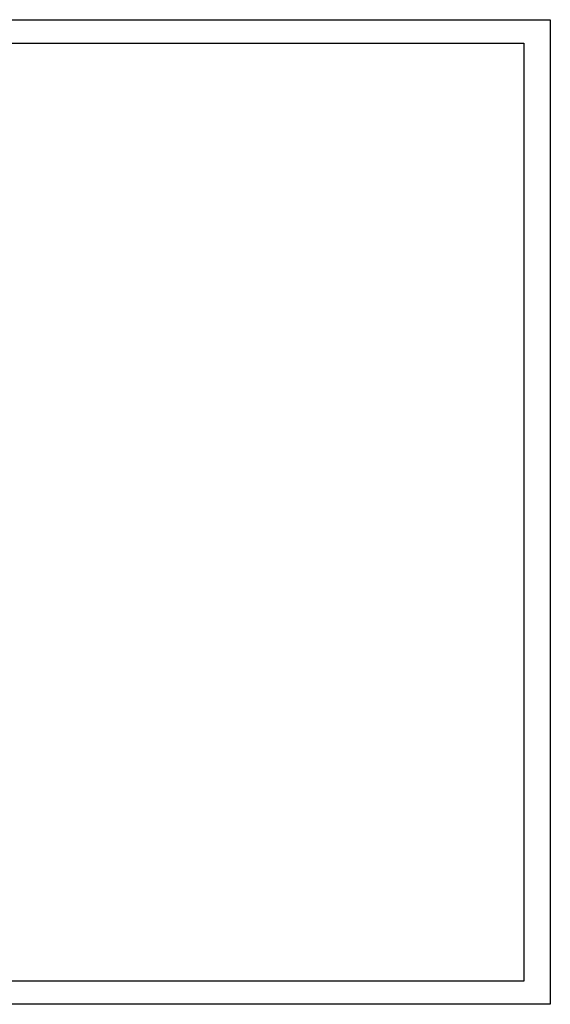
# Model space of a CAD drawing. Header units: millimetres. Extents: x 0 to 420, y 0 to 297.
# Tile 6 of 6: x 260 to 420, y 0 to 297. Entities that reach past the tile are written whole.
import ezdxf

# ---------------------------------------------------------------- set-up
doc = ezdxf.new("R2010")
doc.units = ezdxf.units.MM
doc.layers.add('AM_BOR', color=7, linetype='Continuous')

msp = doc.modelspace()

# ---------------------------------------------------------------- linework, layer by layer
at = {"color": 218, "linetype": 'Continuous', "lineweight": 30}
for p, q in [((7, 289.96), (412, 289.96)), ((412, 289.96), (412, 7)), ((412, 7), (7, 7))]:
    msp.add_line(p, q, dxfattribs=at)
at = {"layer": 'AM_BOR', "color": 7}
for p, q in [((0, 297), (420, 297)), ((420, 297), (420, 0)), ((420, 0), (0, 0))]:
    msp.add_line(p, q, dxfattribs=at)

doc.saveas('drawing.dxf')
